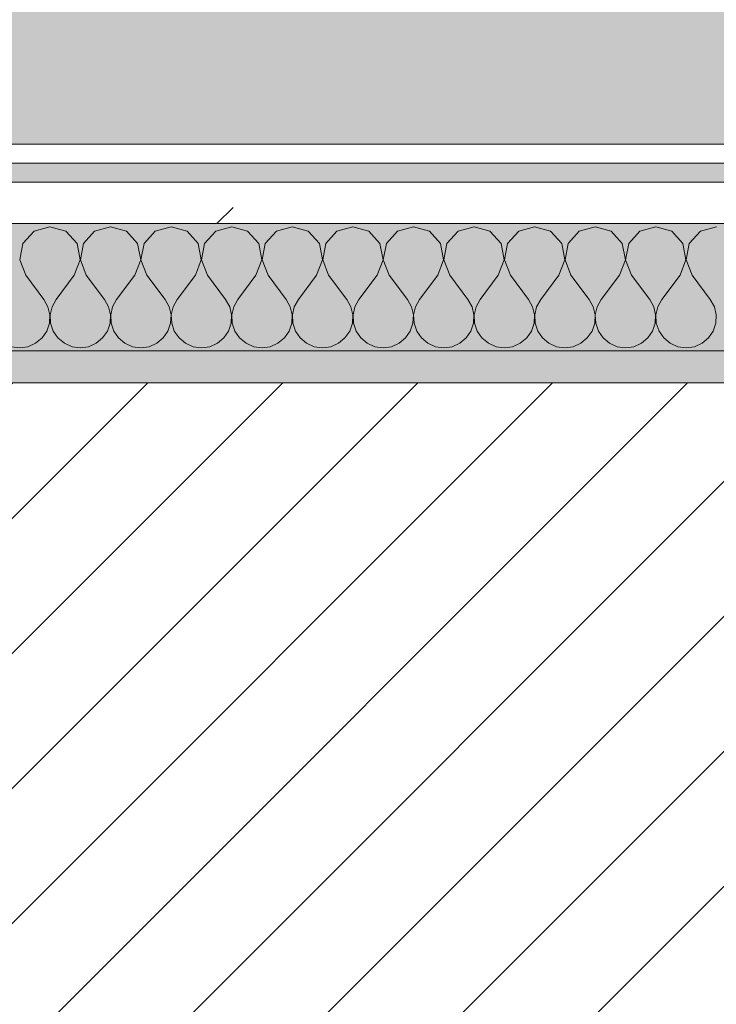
# Model space of a CAD drawing. Header units: millimetres. Extents: x -40968 to 13979, y -19284 to 4746.
# Tile 138 of 256: x -15924 to -15705, y -1399 to -1090. Entities that reach past the tile are written whole.
import ezdxf

# ---------------------------------------------------------------- set-up
doc = ezdxf.new("R2010")
doc.units = ezdxf.units.MM
doc.header["$MEASUREMENT"] = 0
doc.linetypes.add('Wipeout_Contour', pattern=[1000, 0, -1000])
for name, color, linetype in [('12_FAÇ_Façana', 7, 'Continuous'), ('Nuevo_08_E_Envans secs', 7, 'Continuous'), ('Nuevo_14_PAV_Soft Light Grey 0554', 7, 'Continuous')]:
    doc.layers.add(name, color=color, linetype=linetype)
for name, color, linetype, lineweight, true_color in [('12_FAÇ_Façana_Pluma_Nº__176', 7, 'Continuous', 15, 0x93a0c6), ('Nuevo_08_E_Envans secs_Pluma_Nº__102', 7, 'Continuous', 5, 0xcccccc), ('Nuevo_08_E_Envans secs_Pluma_Nº__171', 171, 'Continuous', 13, 0xaaaaff), ('Nuevo_08_E_Envans secs_Pluma_Nº__177', 7, 'Continuous', 15, 0xf7e046), ('Nuevo_14_PAV_Soft Light Grey 0554_Pluma_Nº__245', 7, 'Continuous', 13, 0xe8e8e8)]:
    doc.layers.add(name, color=color, linetype=linetype, lineweight=lineweight, true_color=true_color)
for name, color, linetype, lineweight in [('12_FAÇ_Façana_Pluma_Nº__2', 8, 'Continuous', 5), ('12_FAÇ_Façana_Pluma_Nº__7', 7, 'Continuous', 5), ('Nuevo_08_E_Envans secs_Pluma_Nº__1', 7, 'Continuous', 5)]:
    doc.layers.add(name, color=color, linetype=linetype, lineweight=lineweight)
pattern_1 = [(45, (0, 0), (-183.8478, 183.8478), [195, -65]), (45, (7e-14, 183.85), (-183.8478, 183.8478), [195, -65])]

# ---------------------------------------------------------------- blocks, each defined once
blk = doc.blocks.new('Forjado_1_1', base_point=(-23046.79, -1194.06))
at = {"layer": 'Nuevo_14_PAV_Soft Light Grey 0554_Pluma_Nº__245', "linetype": 'Continuous', "lineweight": 0, "true_color": 0xe8e8e8}
h = blk.add_hatch(color=254, dxfattribs=at)
h.paths.add_polyline_path([(-23046.79, -1194.06), (-1631.11, -1193.63), (-1631.11, -6938.97), (-1556.11, -6938.97), (-1556.11, -7503.98), (-1616.26, -7503.98), (-1616.05, -11935.98), (-1564.89, -11935.98), (-1564.89, -12491.98), (-2024.11, -12491.98), (-2024.11, -12338.98), (-6997.39, -12338.98), (-6997.39, -12391.98), (-3637.68, -12391.98), (-3638.94, -13690.72), (-3644.87, -17130.96), (428.17, -17130.98), (428.89, -16788.98), (778.89, -16788.98), (778.35, -17142.97), (2622.91, -17145.82), (2623.01, -17079.79), (3389.91, -17080.98), (3389.61, -17276.98), (5489.84, -17280.21), (5489.84, -17141.49), (5763.89, -17141.49), (5763.89, -16738.98), (6378.89, -16738.98), (6378.89, -12488.98), (5778.89, -12488.98), (5779.74, -11938.87), (6782.11, -11938.85), (6782.11, -9207.42), (6082.11, -9207.42), (6016.11, -7504.98), (6016.11, -9073.42), (2073.42, -9073.42), (2073.42, -5267.32), (5998.89, -5267.32), (5998.89, -1708.98), (5884.89, -967.98), (7332.11, -967.98), (7332.11, 1999.55), (-28277.4, 1999.55), (-23028.39, 1969.01)])
h.paths.add_polyline_path([(492.89, -5267.32), (1951.42, -5267.32), (1951.42, -9073.42), (492.89, -9073.42)], flags=0)
at = {"layer": 'Nuevo_14_PAV_Soft Light Grey 0554_Pluma_Nº__245', "color": 254, "linetype": 'Continuous', "lineweight": 13, "true_color": 0xe8e8e8, "flags": 128}
blk.add_lwpolyline([(428.17, -17130.98), (-3644.87, -17130.96), (-3638.94, -13690.72), (-3637.68, -12391.98), (-6997.39, -12391.98), (-6997.39, -12338.98), (-2024.11, -12338.98), (-2024.11, -12491.98), (-1564.89, -12491.98), (-1564.89, -11935.98), (-1616.05, -11935.98), (-1616.26, -7503.98), (-1556.11, -7503.98), (-1556.11, -6938.97), (-1631.11, -6938.97), (-1631.11, -1193.63), (-23046.79, -1194.06)], dxfattribs=at)
blk = doc.blocks.new('Muro_12_1', base_point=(-16936.43, -1193.98))
at = {"layer": '12_FAÇ_Façana_Pluma_Nº__176', "linetype": 'Continuous', "lineweight": 0, "true_color": 0x495063}
blk.add_hatch(color=251, dxfattribs=at).paths.add_polyline_path([(-14135.93, -1193.98), (-16936.43, -1193.98), (-16936.43, -1203.98), (-14135.93, -1203.98)])
at = {"layer": '12_FAÇ_Façana_Pluma_Nº__2', "linetype": 'Continuous', "lineweight": 5}
h = blk.add_hatch(dxfattribs=at)
h.set_pattern_fill('Ceramic_0001', color=8, style=0, pattern_type=2)
h.set_pattern_definition([(45, (0, 0), (-21.213203, 21.213203), [])])
h.paths.add_polyline_path([(-16936.43, -1418.98), (-14135.93, -1418.98), (-14135.93, -1203.98), (-16936.43, -1203.98)])
at = {"layer": '12_FAÇ_Façana_Pluma_Nº__7', "color": 7, "linetype": 'Continuous', "lineweight": 5}
blk.add_line((-14135.93, -1203.98), (-16936.43, -1203.98), dxfattribs=at)
at = {"layer": '12_FAÇ_Façana_Pluma_Nº__7', "color": 7, "linetype": 'Continuous', "lineweight": 5, "flags": 128}
blk.add_lwpolyline([(-14135.93, -1193.98), (-16936.43, -1193.98)], dxfattribs=at)
blk = doc.blocks.new('*X239')
at = {"layer": 'Nuevo_08_E_Envans secs_Pluma_Nº__102', "color": 254, "linetype": 'Continuous', "lineweight": 5, "true_color": 0xcccccc}
for p, q in [((-15919.29, -1156.35), (-15922.8, -1160.19)), ((-15914.29, -1154.93), (-15919.29, -1156.35)), ((-15909.28, -1156.35), (-15914.29, -1154.93)), ((-15905.77, -1160.19), (-15909.28, -1156.35)), ((-15900.25, -1156.35), (-15903.76, -1160.19)), ((-15895.24, -1154.93), (-15900.25, -1156.35)), ((-15890.23, -1156.35), (-15895.24, -1154.93)), ((-15886.72, -1160.19), (-15890.23, -1156.35)), ((-15881.2, -1156.35), (-15884.71, -1160.19)), ((-15876.19, -1154.93), (-15881.2, -1156.35)), ((-15871.18, -1156.35), (-15876.19, -1154.93)), ((-15867.67, -1160.19), (-15871.18, -1156.35)), ((-15862.15, -1156.35), (-15865.66, -1160.19)), ((-15857.14, -1154.93), (-15862.15, -1156.35)), ((-15852.14, -1156.35), (-15857.14, -1154.93)), ((-15848.62, -1160.19), (-15852.14, -1156.35)), ((-15843.1, -1156.35), (-15846.61, -1160.19)), ((-15838.1, -1154.93), (-15843.1, -1156.35)), ((-15833.09, -1156.35), (-15838.1, -1154.93)), ((-15829.58, -1160.19), (-15833.09, -1156.35)), ((-15824.05, -1156.35), (-15827.57, -1160.19)), ((-15819.05, -1154.93), (-15824.05, -1156.35)), ((-15814.04, -1156.35), (-15819.05, -1154.93)), ((-15810.53, -1160.19), (-15814.04, -1156.35)), ((-15805.01, -1156.35), (-15808.52, -1160.19)), ((-15800, -1154.93), (-15805.01, -1156.35)), ((-15794.99, -1156.35), (-15800, -1154.93)), ((-15791.48, -1160.19), (-15794.99, -1156.35)), ((-15785.96, -1156.35), (-15789.47, -1160.19)), ((-15780.95, -1154.93), (-15785.96, -1156.35)), ((-15775.95, -1156.35), (-15780.95, -1154.93)), ((-15772.43, -1160.19), (-15775.95, -1156.35)), ((-15766.91, -1156.35), (-15770.42, -1160.19)), ((-15761.9, -1154.93), (-15766.91, -1156.35)), ((-15756.9, -1156.35), (-15761.9, -1154.93)), ((-15753.39, -1160.19), (-15756.9, -1156.35)), ((-15747.86, -1156.35), (-15751.38, -1160.19)), ((-15742.86, -1154.93), (-15747.86, -1156.35)), ((-15737.85, -1156.35), (-15742.86, -1154.93)), ((-15734.34, -1160.19), (-15737.85, -1156.35)), ((-15728.82, -1156.35), (-15732.33, -1160.19)), ((-15723.81, -1154.93), (-15728.82, -1156.35)), ((-15718.8, -1156.35), (-15723.81, -1154.93)), ((-15715.29, -1160.19), (-15718.8, -1156.35)), ((-15709.77, -1156.35), (-15713.28, -1160.19)), ((-15704.76, -1154.93), (-15709.77, -1156.35)), ((-15922.8, -1160.19), (-15923.77, -1165.31)), ((-15904.8, -1165.31), (-15905.77, -1160.19)), ((-15903.76, -1160.19), (-15904.72, -1165.31)), ((-15885.75, -1165.31), (-15886.72, -1160.19)), ((-15884.71, -1160.19), (-15885.68, -1165.31)), ((-15866.71, -1165.31), (-15867.67, -1160.19)), ((-15865.66, -1160.19), (-15866.63, -1165.31)), ((-15847.66, -1165.31), (-15848.62, -1160.19)), ((-15846.61, -1160.19), (-15847.58, -1165.31)), ((-15828.61, -1165.31), (-15829.58, -1160.19)), ((-15827.57, -1160.19), (-15828.53, -1165.31)), ((-15809.56, -1165.31), (-15810.53, -1160.19)), ((-15808.52, -1160.19), (-15809.49, -1165.31)), ((-15790.51, -1165.31), (-15791.48, -1160.19)), ((-15789.47, -1160.19), (-15790.44, -1165.31)), ((-15771.47, -1165.31), (-15772.43, -1160.19)), ((-15770.42, -1160.19), (-15771.39, -1165.31)), ((-15752.42, -1165.31), (-15753.39, -1160.19)), ((-15751.38, -1160.19), (-15752.34, -1165.31)), ((-15733.37, -1165.31), (-15734.34, -1160.19)), ((-15732.33, -1160.19), (-15733.29, -1165.31)), ((-15714.32, -1165.31), (-15715.29, -1160.19)), ((-15713.28, -1160.19), (-15714.25, -1165.31)), ((-15923.77, -1165.31), (-15921.9, -1170.17)), ((-15906.67, -1170.17), (-15904.8, -1165.31)), ((-15904.72, -1165.31), (-15902.86, -1170.17)), ((-15887.62, -1170.17), (-15885.75, -1165.31)), ((-15885.68, -1165.31), (-15883.81, -1170.17)), ((-15868.57, -1170.17), (-15866.71, -1165.31)), ((-15866.63, -1165.31), (-15864.76, -1170.17)), ((-15849.52, -1170.17), (-15847.66, -1165.31)), ((-15847.58, -1165.31), (-15845.71, -1170.17)), ((-15830.48, -1170.17), (-15828.61, -1165.31)), ((-15828.53, -1165.31), (-15826.67, -1170.17)), ((-15811.43, -1170.17), (-15809.56, -1165.31)), ((-15809.49, -1165.31), (-15807.62, -1170.17)), ((-15792.38, -1170.17), (-15790.51, -1165.31)), ((-15790.44, -1165.31), (-15788.57, -1170.17)), ((-15773.33, -1170.17), (-15771.47, -1165.31)), ((-15771.39, -1165.31), (-15769.52, -1170.17)), ((-15754.29, -1170.17), (-15752.42, -1165.31)), ((-15752.34, -1165.31), (-15750.48, -1170.17)), ((-15735.24, -1170.17), (-15733.37, -1165.31)), ((-15733.29, -1165.31), (-15731.43, -1170.17)), ((-15716.19, -1170.17), (-15714.32, -1165.31)), ((-15714.25, -1165.31), (-15712.38, -1170.17)), ((-15921.9, -1170.17), (-15916.19, -1177.79)), ((-15906.67, -1170.17), (-15912.38, -1177.79)), ((-15902.86, -1170.17), (-15897.14, -1177.79)), ((-15887.62, -1170.17), (-15893.33, -1177.79)), ((-15883.81, -1170.17), (-15878.1, -1177.79)), ((-15868.57, -1170.17), (-15874.29, -1177.79)), ((-15864.76, -1170.17), (-15859.05, -1177.79)), ((-15849.52, -1170.17), (-15855.24, -1177.79)), ((-15845.71, -1170.17), (-15840, -1177.79)), ((-15830.48, -1170.17), (-15836.19, -1177.79)), ((-15826.67, -1170.17), (-15820.95, -1177.79)), ((-15811.43, -1170.17), (-15817.14, -1177.79)), ((-15807.62, -1170.17), (-15801.9, -1177.79)), ((-15792.38, -1170.17), (-15798.1, -1177.79)), ((-15788.57, -1170.17), (-15782.86, -1177.79)), ((-15773.33, -1170.17), (-15779.05, -1177.79)), ((-15769.52, -1170.17), (-15763.81, -1177.79)), ((-15754.29, -1170.17), (-15760, -1177.79)), ((-15750.48, -1170.17), (-15744.76, -1177.79)), ((-15735.24, -1170.17), (-15740.95, -1177.79)), ((-15731.43, -1170.17), (-15725.71, -1177.79)), ((-15716.19, -1170.17), (-15721.9, -1177.79)), ((-15712.38, -1170.17), (-15706.67, -1177.79)), ((-15914.92, -1180.08), (-15916.19, -1177.79)), ((-15912.38, -1177.79), (-15913.65, -1180.08)), ((-15895.87, -1180.08), (-15897.14, -1177.79)), ((-15893.33, -1177.79), (-15894.6, -1180.08)), ((-15876.82, -1180.08), (-15878.1, -1177.79)), ((-15874.29, -1177.79), (-15875.56, -1180.08)), ((-15857.78, -1180.08), (-15859.05, -1177.79)), ((-15855.24, -1177.79), (-15856.51, -1180.08)), ((-15838.73, -1180.08), (-15840, -1177.79)), ((-15836.19, -1177.79), (-15837.46, -1180.08)), ((-15819.68, -1180.08), (-15820.95, -1177.79)), ((-15817.14, -1177.79), (-15818.41, -1180.08)), ((-15800.63, -1180.08), (-15801.9, -1177.79)), ((-15798.1, -1177.79), (-15799.37, -1180.08)), ((-15781.59, -1180.08), (-15782.86, -1177.79)), ((-15779.05, -1177.79), (-15780.32, -1180.08)), ((-15762.54, -1180.08), (-15763.81, -1177.79)), ((-15760, -1177.79), (-15761.27, -1180.08)), ((-15743.49, -1180.08), (-15744.76, -1177.79)), ((-15740.95, -1177.79), (-15742.22, -1180.08)), ((-15724.44, -1180.08), (-15725.71, -1177.79)), ((-15721.9, -1177.79), (-15723.18, -1180.08)), ((-15705.4, -1180.08), (-15706.67, -1177.79)), ((-15914.32, -1182.64), (-15914.92, -1180.08)), ((-15913.65, -1180.08), (-15914.25, -1182.64)), ((-15895.28, -1182.64), (-15895.87, -1180.08)), ((-15894.6, -1180.08), (-15895.2, -1182.64)), ((-15876.23, -1182.64), (-15876.82, -1180.08)), ((-15875.56, -1180.08), (-15876.15, -1182.64)), ((-15857.18, -1182.64), (-15857.78, -1180.08)), ((-15856.51, -1180.08), (-15857.1, -1182.64)), ((-15838.13, -1182.64), (-15838.73, -1180.08)), ((-15837.46, -1180.08), (-15838.06, -1182.64)), ((-15819.09, -1182.64), (-15819.68, -1180.08)), ((-15818.41, -1180.08), (-15819.01, -1182.64)), ((-15800.04, -1182.64), (-15800.63, -1180.08)), ((-15799.37, -1180.08), (-15799.96, -1182.64)), ((-15780.99, -1182.64), (-15781.59, -1180.08)), ((-15780.32, -1180.08), (-15780.91, -1182.64)), ((-15761.94, -1182.64), (-15762.54, -1180.08)), ((-15761.27, -1180.08), (-15761.87, -1182.64)), ((-15742.9, -1182.64), (-15743.49, -1180.08)), ((-15742.22, -1180.08), (-15742.82, -1182.64)), ((-15723.85, -1182.64), (-15724.44, -1180.08)), ((-15723.18, -1180.08), (-15723.77, -1182.64)), ((-15704.8, -1182.64), (-15705.4, -1180.08)), ((-15915.29, -1187.76), (-15914.45, -1185.27)), ((-15914.45, -1185.27), (-15914.32, -1182.64)), ((-15914.25, -1182.64), (-15914.12, -1185.27)), ((-15914.12, -1185.27), (-15913.28, -1187.76)), ((-15896.24, -1187.76), (-15895.4, -1185.27)), ((-15895.4, -1185.27), (-15895.28, -1182.64)), ((-15895.2, -1182.64), (-15895.07, -1185.27)), ((-15895.07, -1185.27), (-15894.23, -1187.76)), ((-15877.2, -1187.76), (-15876.36, -1185.27)), ((-15876.36, -1185.27), (-15876.23, -1182.64)), ((-15876.15, -1182.64), (-15876.02, -1185.27)), ((-15876.02, -1185.27), (-15875.19, -1187.76)), ((-15858.15, -1187.76), (-15857.31, -1185.27)), ((-15857.31, -1185.27), (-15857.18, -1182.64)), ((-15857.1, -1182.64), (-15856.98, -1185.27)), ((-15856.98, -1185.27), (-15856.14, -1187.76)), ((-15839.1, -1187.76), (-15838.26, -1185.27)), ((-15838.26, -1185.27), (-15838.13, -1182.64)), ((-15838.06, -1182.64), (-15837.93, -1185.27)), ((-15837.93, -1185.27), (-15837.09, -1187.76)), ((-15820.05, -1187.76), (-15819.21, -1185.27)), ((-15819.21, -1185.27), (-15819.09, -1182.64)), ((-15819.01, -1182.64), (-15818.88, -1185.27)), ((-15818.88, -1185.27), (-15818.04, -1187.76)), ((-15801.01, -1187.76), (-15800.17, -1185.27)), ((-15800.17, -1185.27), (-15800.04, -1182.64)), ((-15799.96, -1182.64), (-15799.83, -1185.27)), ((-15799.83, -1185.27), (-15798.99, -1187.76)), ((-15781.96, -1187.76), (-15781.12, -1185.27)), ((-15781.12, -1185.27), (-15780.99, -1182.64)), ((-15780.91, -1182.64), (-15780.79, -1185.27)), ((-15780.79, -1185.27), (-15779.95, -1187.76)), ((-15762.91, -1187.76), (-15762.07, -1185.27)), ((-15762.07, -1185.27), (-15761.94, -1182.64)), ((-15761.87, -1182.64), (-15761.74, -1185.27)), ((-15761.74, -1185.27), (-15760.9, -1187.76)), ((-15743.86, -1187.76), (-15743.02, -1185.27)), ((-15743.02, -1185.27), (-15742.9, -1182.64)), ((-15742.82, -1182.64), (-15742.69, -1185.27)), ((-15742.69, -1185.27), (-15741.85, -1187.76)), ((-15724.81, -1187.76), (-15723.98, -1185.27)), ((-15723.98, -1185.27), (-15723.85, -1182.64)), ((-15723.77, -1182.64), (-15723.64, -1185.27)), ((-15723.64, -1185.27), (-15722.8, -1187.76)), ((-15705.77, -1187.76), (-15704.93, -1185.27)), ((-15704.93, -1185.27), (-15704.8, -1182.64)), ((-15916.78, -1189.92), (-15915.29, -1187.76)), ((-15913.28, -1187.76), (-15911.79, -1189.92)), ((-15897.73, -1189.92), (-15896.24, -1187.76)), ((-15894.23, -1187.76), (-15892.74, -1189.92)), ((-15878.68, -1189.92), (-15877.2, -1187.76)), ((-15875.19, -1187.76), (-15873.7, -1189.92)), ((-15859.64, -1189.92), (-15858.15, -1187.76)), ((-15856.14, -1187.76), (-15854.65, -1189.92)), ((-15840.59, -1189.92), (-15839.1, -1187.76)), ((-15837.09, -1187.76), (-15835.6, -1189.92)), ((-15821.54, -1189.92), (-15820.05, -1187.76)), ((-15818.04, -1187.76), (-15816.55, -1189.92)), ((-15802.49, -1189.92), (-15801.01, -1187.76)), ((-15798.99, -1187.76), (-15797.51, -1189.92)), ((-15783.45, -1189.92), (-15781.96, -1187.76)), ((-15779.95, -1187.76), (-15778.46, -1189.92)), ((-15764.4, -1189.92), (-15762.91, -1187.76)), ((-15760.9, -1187.76), (-15759.41, -1189.92)), ((-15745.35, -1189.92), (-15743.86, -1187.76)), ((-15741.85, -1187.76), (-15740.36, -1189.92)), ((-15726.3, -1189.92), (-15724.81, -1187.76)), ((-15722.8, -1187.76), (-15721.32, -1189.92)), ((-15707.26, -1189.92), (-15705.77, -1187.76)), ((-15921.21, -1192.66), (-15918.8, -1191.6)), ((-15918.8, -1191.6), (-15916.78, -1189.92)), ((-15911.79, -1189.92), (-15909.77, -1191.6)), ((-15909.77, -1191.6), (-15907.36, -1192.66)), ((-15902.16, -1192.66), (-15899.75, -1191.6)), ((-15899.75, -1191.6), (-15897.73, -1189.92)), ((-15892.74, -1189.92), (-15890.72, -1191.6)), ((-15890.72, -1191.6), (-15888.32, -1192.66)), ((-15883.11, -1192.66), (-15880.71, -1191.6)), ((-15880.71, -1191.6), (-15878.68, -1189.92)), ((-15873.7, -1189.92), (-15871.67, -1191.6)), ((-15871.67, -1191.6), (-15869.27, -1192.66)), ((-15864.06, -1192.66), (-15861.66, -1191.6)), ((-15861.66, -1191.6), (-15859.64, -1189.92)), ((-15854.65, -1189.92), (-15852.63, -1191.6)), ((-15852.63, -1191.6), (-15850.22, -1192.66)), ((-15845.02, -1192.66), (-15842.61, -1191.6)), ((-15842.61, -1191.6), (-15840.59, -1189.92)), ((-15835.6, -1189.92), (-15833.58, -1191.6)), ((-15833.58, -1191.6), (-15831.17, -1192.66)), ((-15825.97, -1192.66), (-15823.56, -1191.6)), ((-15823.56, -1191.6), (-15821.54, -1189.92)), ((-15816.55, -1189.92), (-15814.53, -1191.6)), ((-15814.53, -1191.6), (-15812.13, -1192.66)), ((-15806.92, -1192.66), (-15804.52, -1191.6)), ((-15804.52, -1191.6), (-15802.49, -1189.92)), ((-15797.51, -1189.92), (-15795.48, -1191.6)), ((-15795.48, -1191.6), (-15793.08, -1192.66)), ((-15787.87, -1192.66), (-15785.47, -1191.6)), ((-15785.47, -1191.6), (-15783.45, -1189.92)), ((-15778.46, -1189.92), (-15776.44, -1191.6)), ((-15776.44, -1191.6), (-15774.03, -1192.66)), ((-15768.83, -1192.66), (-15766.42, -1191.6)), ((-15766.42, -1191.6), (-15764.4, -1189.92)), ((-15759.41, -1189.92), (-15757.39, -1191.6)), ((-15757.39, -1191.6), (-15754.98, -1192.66)), ((-15749.78, -1192.66), (-15747.37, -1191.6)), ((-15747.37, -1191.6), (-15745.35, -1189.92)), ((-15740.36, -1189.92), (-15738.34, -1191.6)), ((-15738.34, -1191.6), (-15735.94, -1192.66)), ((-15730.73, -1192.66), (-15728.33, -1191.6)), ((-15728.33, -1191.6), (-15726.3, -1189.92)), ((-15721.32, -1189.92), (-15719.29, -1191.6)), ((-15719.29, -1191.6), (-15716.89, -1192.66)), ((-15711.68, -1192.66), (-15709.28, -1191.6)), ((-15709.28, -1191.6), (-15707.26, -1189.92)), ((-15926.41, -1192.66), (-15923.81, -1193.02)), ((-15923.81, -1193.02), (-15921.21, -1192.66)), ((-15907.36, -1192.66), (-15904.76, -1193.02)), ((-15904.76, -1193.02), (-15902.16, -1192.66)), ((-15888.32, -1192.66), (-15885.71, -1193.02)), ((-15885.71, -1193.02), (-15883.11, -1192.66)), ((-15869.27, -1192.66), (-15866.67, -1193.02)), ((-15866.67, -1193.02), (-15864.06, -1192.66)), ((-15850.22, -1192.66), (-15847.62, -1193.02)), ((-15847.62, -1193.02), (-15845.02, -1192.66)), ((-15831.17, -1192.66), (-15828.57, -1193.02)), ((-15828.57, -1193.02), (-15825.97, -1192.66)), ((-15812.13, -1192.66), (-15809.52, -1193.02)), ((-15809.52, -1193.02), (-15806.92, -1192.66)), ((-15793.08, -1192.66), (-15790.48, -1193.02)), ((-15790.48, -1193.02), (-15787.87, -1192.66)), ((-15774.03, -1192.66), (-15771.43, -1193.02)), ((-15771.43, -1193.02), (-15768.83, -1192.66)), ((-15754.98, -1192.66), (-15752.38, -1193.02)), ((-15752.38, -1193.02), (-15749.78, -1192.66)), ((-15735.94, -1192.66), (-15733.33, -1193.02)), ((-15733.33, -1193.02), (-15730.73, -1192.66)), ((-15716.89, -1192.66), (-15714.29, -1193.02)), ((-15714.29, -1193.02), (-15711.68, -1192.66))]:
    blk.add_line(p, q, dxfattribs=at)
blk = doc.blocks.new('Muro_92_1', base_point=(-14135.93, -1193.98))
at = {"layer": 'Nuevo_08_E_Envans secs_Pluma_Nº__1', "color": 7, "linetype": 'Continuous', "lineweight": 5, "flags": 128}
blk.add_lwpolyline([(-16936.43, -1193.98), (-14135.93, -1193.98)], dxfattribs=at)
at = {"color": 254, "linetype": 'Wipeout_Contour', "lineweight": 0, "ltscale": 62310.788122}
blk.add_wipeout([(-14135.93, -1128.98), (-16936.43, -1128.98), (-16936.43, -1134.98), (-14135.93, -1134.98)], dxfattribs=at).dxf.layer = 'Nuevo_08_E_Envans secs'
at = {"color": 254, "linetype": 'Wipeout_Contour', "lineweight": 0, "ltscale": 62315.364932}
blk.add_wipeout([(-14135.93, -1140.98), (-16936.43, -1140.98), (-16936.43, -1153.98), (-14135.93, -1153.98)], dxfattribs=at).dxf.layer = 'Nuevo_08_E_Envans secs'
at = {"layer": 'Nuevo_08_E_Envans secs_Pluma_Nº__171', "linetype": 'Continuous', "lineweight": 13, "true_color": 0xaaaaff}
h = blk.add_hatch(dxfattribs=at)
h.set_pattern_fill('Panellat_HPL_0001', color=161, style=0, pattern_type=2)
h.set_pattern_definition(pattern_1)
h.paths.add_polyline_path([(-14135.93, -1128.98), (-16936.43, -1128.98), (-16936.43, -1134.98), (-14135.93, -1134.98)])
at = {"layer": 'Nuevo_08_E_Envans secs_Pluma_Nº__177', "linetype": 'Continuous', "lineweight": 15, "true_color": 0xf7e046}
h = blk.add_hatch(dxfattribs=at)
h.set_pattern_fill('Panellat_HPL_0001', color=53, style=0, pattern_type=2)
h.set_pattern_definition(pattern_1)
h.paths.add_polyline_path([(-14135.93, -1140.98), (-16936.43, -1140.98), (-16936.43, -1153.98), (-14135.93, -1153.98)])
at = {"layer": 'Nuevo_08_E_Envans secs_Pluma_Nº__1', "color": 7, "linetype": 'Continuous', "lineweight": 5}
for p, q in [((-14135.93, -1134.98), (-16936.43, -1134.98)), ((-14135.93, -1140.98), (-16936.43, -1140.98)), ((-14135.93, -1153.98), (-16936.43, -1153.98))]:
    blk.add_line(p, q, dxfattribs=at)
at = {"layer": 'Nuevo_08_E_Envans secs_Pluma_Nº__1', "color": 7, "linetype": 'Continuous', "lineweight": 5, "flags": 128}
blk.add_lwpolyline([(-14135.93, -1128.98), (-16936.43, -1128.98)], dxfattribs=at)
at = {"layer": 'Nuevo_08_E_Envans secs', "color": 7, "lineweight": 20}
blk.add_blockref('*X239', (0, 0), dxfattribs=at)
blk = doc.blocks.new('*X495')
at = {"layer": 'Nuevo_08_E_Envans secs_Pluma_Nº__102', "color": 254, "linetype": 'Continuous', "lineweight": 5, "true_color": 0xcccccc}
for p, q in [((-15919.29, -1156.35), (-15922.8, -1160.19)), ((-15914.29, -1154.93), (-15919.29, -1156.35)), ((-15909.28, -1156.35), (-15914.29, -1154.93)), ((-15905.77, -1160.19), (-15909.28, -1156.35)), ((-15900.25, -1156.35), (-15903.76, -1160.19)), ((-15895.24, -1154.93), (-15900.25, -1156.35)), ((-15890.23, -1156.35), (-15895.24, -1154.93)), ((-15886.72, -1160.19), (-15890.23, -1156.35)), ((-15881.2, -1156.35), (-15884.71, -1160.19)), ((-15876.19, -1154.93), (-15881.2, -1156.35)), ((-15871.18, -1156.35), (-15876.19, -1154.93)), ((-15867.67, -1160.19), (-15871.18, -1156.35)), ((-15862.15, -1156.35), (-15865.66, -1160.19)), ((-15857.14, -1154.93), (-15862.15, -1156.35)), ((-15852.14, -1156.35), (-15857.14, -1154.93)), ((-15848.62, -1160.19), (-15852.14, -1156.35)), ((-15843.1, -1156.35), (-15846.61, -1160.19)), ((-15838.1, -1154.93), (-15843.1, -1156.35)), ((-15833.09, -1156.35), (-15838.1, -1154.93)), ((-15829.58, -1160.19), (-15833.09, -1156.35)), ((-15824.05, -1156.35), (-15827.57, -1160.19)), ((-15819.05, -1154.93), (-15824.05, -1156.35)), ((-15814.04, -1156.35), (-15819.05, -1154.93)), ((-15810.53, -1160.19), (-15814.04, -1156.35)), ((-15805.01, -1156.35), (-15808.52, -1160.19)), ((-15800, -1154.93), (-15805.01, -1156.35)), ((-15794.99, -1156.35), (-15800, -1154.93)), ((-15791.48, -1160.19), (-15794.99, -1156.35)), ((-15785.96, -1156.35), (-15789.47, -1160.19)), ((-15780.95, -1154.93), (-15785.96, -1156.35)), ((-15775.95, -1156.35), (-15780.95, -1154.93)), ((-15772.43, -1160.19), (-15775.95, -1156.35)), ((-15766.91, -1156.35), (-15770.42, -1160.19)), ((-15761.9, -1154.93), (-15766.91, -1156.35)), ((-15756.9, -1156.35), (-15761.9, -1154.93)), ((-15753.39, -1160.19), (-15756.9, -1156.35)), ((-15747.86, -1156.35), (-15751.38, -1160.19)), ((-15742.86, -1154.93), (-15747.86, -1156.35)), ((-15737.85, -1156.35), (-15742.86, -1154.93)), ((-15734.34, -1160.19), (-15737.85, -1156.35)), ((-15728.82, -1156.35), (-15732.33, -1160.19)), ((-15723.81, -1154.93), (-15728.82, -1156.35)), ((-15718.8, -1156.35), (-15723.81, -1154.93)), ((-15715.29, -1160.19), (-15718.8, -1156.35)), ((-15709.77, -1156.35), (-15713.28, -1160.19)), ((-15704.76, -1154.93), (-15709.77, -1156.35)), ((-15922.8, -1160.19), (-15923.77, -1165.31)), ((-15904.8, -1165.31), (-15905.77, -1160.19)), ((-15903.76, -1160.19), (-15904.72, -1165.31)), ((-15885.75, -1165.31), (-15886.72, -1160.19)), ((-15884.71, -1160.19), (-15885.68, -1165.31)), ((-15866.71, -1165.31), (-15867.67, -1160.19)), ((-15865.66, -1160.19), (-15866.63, -1165.31)), ((-15847.66, -1165.31), (-15848.62, -1160.19)), ((-15846.61, -1160.19), (-15847.58, -1165.31)), ((-15828.61, -1165.31), (-15829.58, -1160.19)), ((-15827.57, -1160.19), (-15828.53, -1165.31)), ((-15809.56, -1165.31), (-15810.53, -1160.19)), ((-15808.52, -1160.19), (-15809.49, -1165.31)), ((-15790.51, -1165.31), (-15791.48, -1160.19)), ((-15789.47, -1160.19), (-15790.44, -1165.31)), ((-15771.47, -1165.31), (-15772.43, -1160.19)), ((-15770.42, -1160.19), (-15771.39, -1165.31)), ((-15752.42, -1165.31), (-15753.39, -1160.19)), ((-15751.38, -1160.19), (-15752.34, -1165.31)), ((-15733.37, -1165.31), (-15734.34, -1160.19)), ((-15732.33, -1160.19), (-15733.29, -1165.31)), ((-15714.32, -1165.31), (-15715.29, -1160.19)), ((-15713.28, -1160.19), (-15714.25, -1165.31)), ((-15923.77, -1165.31), (-15921.9, -1170.17)), ((-15906.67, -1170.17), (-15904.8, -1165.31)), ((-15904.72, -1165.31), (-15902.86, -1170.17)), ((-15887.62, -1170.17), (-15885.75, -1165.31)), ((-15885.68, -1165.31), (-15883.81, -1170.17)), ((-15868.57, -1170.17), (-15866.71, -1165.31)), ((-15866.63, -1165.31), (-15864.76, -1170.17)), ((-15849.52, -1170.17), (-15847.66, -1165.31)), ((-15847.58, -1165.31), (-15845.71, -1170.17)), ((-15830.48, -1170.17), (-15828.61, -1165.31)), ((-15828.53, -1165.31), (-15826.67, -1170.17)), ((-15811.43, -1170.17), (-15809.56, -1165.31)), ((-15809.49, -1165.31), (-15807.62, -1170.17)), ((-15792.38, -1170.17), (-15790.51, -1165.31)), ((-15790.44, -1165.31), (-15788.57, -1170.17)), ((-15773.33, -1170.17), (-15771.47, -1165.31)), ((-15771.39, -1165.31), (-15769.52, -1170.17)), ((-15754.29, -1170.17), (-15752.42, -1165.31)), ((-15752.34, -1165.31), (-15750.48, -1170.17)), ((-15735.24, -1170.17), (-15733.37, -1165.31)), ((-15733.29, -1165.31), (-15731.43, -1170.17)), ((-15716.19, -1170.17), (-15714.32, -1165.31)), ((-15714.25, -1165.31), (-15712.38, -1170.17)), ((-15921.9, -1170.17), (-15916.19, -1177.79)), ((-15906.67, -1170.17), (-15912.38, -1177.79)), ((-15902.86, -1170.17), (-15897.14, -1177.79)), ((-15887.62, -1170.17), (-15893.33, -1177.79)), ((-15883.81, -1170.17), (-15878.1, -1177.79)), ((-15868.57, -1170.17), (-15874.29, -1177.79)), ((-15864.76, -1170.17), (-15859.05, -1177.79)), ((-15849.52, -1170.17), (-15855.24, -1177.79)), ((-15845.71, -1170.17), (-15840, -1177.79)), ((-15830.48, -1170.17), (-15836.19, -1177.79)), ((-15826.67, -1170.17), (-15820.95, -1177.79)), ((-15811.43, -1170.17), (-15817.14, -1177.79)), ((-15807.62, -1170.17), (-15801.9, -1177.79)), ((-15792.38, -1170.17), (-15798.1, -1177.79)), ((-15788.57, -1170.17), (-15782.86, -1177.79)), ((-15773.33, -1170.17), (-15779.05, -1177.79)), ((-15769.52, -1170.17), (-15763.81, -1177.79)), ((-15754.29, -1170.17), (-15760, -1177.79)), ((-15750.48, -1170.17), (-15744.76, -1177.79)), ((-15735.24, -1170.17), (-15740.95, -1177.79)), ((-15731.43, -1170.17), (-15725.71, -1177.79)), ((-15716.19, -1170.17), (-15721.9, -1177.79)), ((-15712.38, -1170.17), (-15706.67, -1177.79)), ((-15914.92, -1180.08), (-15916.19, -1177.79)), ((-15912.38, -1177.79), (-15913.65, -1180.08)), ((-15895.87, -1180.08), (-15897.14, -1177.79)), ((-15893.33, -1177.79), (-15894.6, -1180.08)), ((-15876.82, -1180.08), (-15878.1, -1177.79)), ((-15874.29, -1177.79), (-15875.56, -1180.08)), ((-15857.78, -1180.08), (-15859.05, -1177.79)), ((-15855.24, -1177.79), (-15856.51, -1180.08)), ((-15838.73, -1180.08), (-15840, -1177.79)), ((-15836.19, -1177.79), (-15837.46, -1180.08)), ((-15819.68, -1180.08), (-15820.95, -1177.79)), ((-15817.14, -1177.79), (-15818.41, -1180.08)), ((-15800.63, -1180.08), (-15801.9, -1177.79)), ((-15798.1, -1177.79), (-15799.37, -1180.08)), ((-15781.59, -1180.08), (-15782.86, -1177.79)), ((-15779.05, -1177.79), (-15780.32, -1180.08)), ((-15762.54, -1180.08), (-15763.81, -1177.79)), ((-15760, -1177.79), (-15761.27, -1180.08)), ((-15743.49, -1180.08), (-15744.76, -1177.79)), ((-15740.95, -1177.79), (-15742.22, -1180.08)), ((-15724.44, -1180.08), (-15725.71, -1177.79)), ((-15721.9, -1177.79), (-15723.18, -1180.08)), ((-15705.4, -1180.08), (-15706.67, -1177.79)), ((-15914.32, -1182.64), (-15914.92, -1180.08)), ((-15913.65, -1180.08), (-15914.25, -1182.64)), ((-15895.28, -1182.64), (-15895.87, -1180.08)), ((-15894.6, -1180.08), (-15895.2, -1182.64)), ((-15876.23, -1182.64), (-15876.82, -1180.08)), ((-15875.56, -1180.08), (-15876.15, -1182.64)), ((-15857.18, -1182.64), (-15857.78, -1180.08)), ((-15856.51, -1180.08), (-15857.1, -1182.64)), ((-15838.13, -1182.64), (-15838.73, -1180.08)), ((-15837.46, -1180.08), (-15838.06, -1182.64)), ((-15819.09, -1182.64), (-15819.68, -1180.08)), ((-15818.41, -1180.08), (-15819.01, -1182.64)), ((-15800.04, -1182.64), (-15800.63, -1180.08)), ((-15799.37, -1180.08), (-15799.96, -1182.64)), ((-15780.99, -1182.64), (-15781.59, -1180.08)), ((-15780.32, -1180.08), (-15780.91, -1182.64)), ((-15761.94, -1182.64), (-15762.54, -1180.08)), ((-15761.27, -1180.08), (-15761.87, -1182.64)), ((-15742.9, -1182.64), (-15743.49, -1180.08)), ((-15742.22, -1180.08), (-15742.82, -1182.64)), ((-15723.85, -1182.64), (-15724.44, -1180.08)), ((-15723.18, -1180.08), (-15723.77, -1182.64)), ((-15704.8, -1182.64), (-15705.4, -1180.08)), ((-15915.29, -1187.76), (-15914.45, -1185.27)), ((-15914.45, -1185.27), (-15914.32, -1182.64)), ((-15914.25, -1182.64), (-15914.12, -1185.27)), ((-15914.12, -1185.27), (-15913.28, -1187.76)), ((-15896.24, -1187.76), (-15895.4, -1185.27)), ((-15895.4, -1185.27), (-15895.28, -1182.64)), ((-15895.2, -1182.64), (-15895.07, -1185.27)), ((-15895.07, -1185.27), (-15894.23, -1187.76)), ((-15877.2, -1187.76), (-15876.36, -1185.27)), ((-15876.36, -1185.27), (-15876.23, -1182.64)), ((-15876.15, -1182.64), (-15876.02, -1185.27)), ((-15876.02, -1185.27), (-15875.19, -1187.76)), ((-15858.15, -1187.76), (-15857.31, -1185.27)), ((-15857.31, -1185.27), (-15857.18, -1182.64)), ((-15857.1, -1182.64), (-15856.98, -1185.27)), ((-15856.98, -1185.27), (-15856.14, -1187.76)), ((-15839.1, -1187.76), (-15838.26, -1185.27)), ((-15838.26, -1185.27), (-15838.13, -1182.64)), ((-15838.06, -1182.64), (-15837.93, -1185.27)), ((-15837.93, -1185.27), (-15837.09, -1187.76)), ((-15820.05, -1187.76), (-15819.21, -1185.27)), ((-15819.21, -1185.27), (-15819.09, -1182.64)), ((-15819.01, -1182.64), (-15818.88, -1185.27)), ((-15818.88, -1185.27), (-15818.04, -1187.76)), ((-15801.01, -1187.76), (-15800.17, -1185.27)), ((-15800.17, -1185.27), (-15800.04, -1182.64)), ((-15799.96, -1182.64), (-15799.83, -1185.27)), ((-15799.83, -1185.27), (-15798.99, -1187.76)), ((-15781.96, -1187.76), (-15781.12, -1185.27)), ((-15781.12, -1185.27), (-15780.99, -1182.64)), ((-15780.91, -1182.64), (-15780.79, -1185.27)), ((-15780.79, -1185.27), (-15779.95, -1187.76)), ((-15762.91, -1187.76), (-15762.07, -1185.27)), ((-15762.07, -1185.27), (-15761.94, -1182.64)), ((-15761.87, -1182.64), (-15761.74, -1185.27)), ((-15761.74, -1185.27), (-15760.9, -1187.76)), ((-15743.86, -1187.76), (-15743.02, -1185.27)), ((-15743.02, -1185.27), (-15742.9, -1182.64)), ((-15742.82, -1182.64), (-15742.69, -1185.27)), ((-15742.69, -1185.27), (-15741.85, -1187.76)), ((-15724.81, -1187.76), (-15723.98, -1185.27)), ((-15723.98, -1185.27), (-15723.85, -1182.64)), ((-15723.77, -1182.64), (-15723.64, -1185.27)), ((-15723.64, -1185.27), (-15722.8, -1187.76)), ((-15705.77, -1187.76), (-15704.93, -1185.27)), ((-15704.93, -1185.27), (-15704.8, -1182.64)), ((-15916.78, -1189.92), (-15915.29, -1187.76)), ((-15913.28, -1187.76), (-15911.79, -1189.92)), ((-15897.73, -1189.92), (-15896.24, -1187.76)), ((-15894.23, -1187.76), (-15892.74, -1189.92)), ((-15878.68, -1189.92), (-15877.2, -1187.76)), ((-15875.19, -1187.76), (-15873.7, -1189.92)), ((-15859.64, -1189.92), (-15858.15, -1187.76)), ((-15856.14, -1187.76), (-15854.65, -1189.92)), ((-15840.59, -1189.92), (-15839.1, -1187.76)), ((-15837.09, -1187.76), (-15835.6, -1189.92)), ((-15821.54, -1189.92), (-15820.05, -1187.76)), ((-15818.04, -1187.76), (-15816.55, -1189.92)), ((-15802.49, -1189.92), (-15801.01, -1187.76)), ((-15798.99, -1187.76), (-15797.51, -1189.92)), ((-15783.45, -1189.92), (-15781.96, -1187.76)), ((-15779.95, -1187.76), (-15778.46, -1189.92)), ((-15764.4, -1189.92), (-15762.91, -1187.76)), ((-15760.9, -1187.76), (-15759.41, -1189.92)), ((-15745.35, -1189.92), (-15743.86, -1187.76)), ((-15741.85, -1187.76), (-15740.36, -1189.92)), ((-15726.3, -1189.92), (-15724.81, -1187.76)), ((-15722.8, -1187.76), (-15721.32, -1189.92)), ((-15707.26, -1189.92), (-15705.77, -1187.76)), ((-15921.21, -1192.66), (-15918.8, -1191.6)), ((-15918.8, -1191.6), (-15916.78, -1189.92)), ((-15911.79, -1189.92), (-15909.77, -1191.6)), ((-15909.77, -1191.6), (-15907.36, -1192.66)), ((-15902.16, -1192.66), (-15899.75, -1191.6)), ((-15899.75, -1191.6), (-15897.73, -1189.92)), ((-15892.74, -1189.92), (-15890.72, -1191.6)), ((-15890.72, -1191.6), (-15888.32, -1192.66)), ((-15883.11, -1192.66), (-15880.71, -1191.6)), ((-15880.71, -1191.6), (-15878.68, -1189.92)), ((-15873.7, -1189.92), (-15871.67, -1191.6)), ((-15871.67, -1191.6), (-15869.27, -1192.66)), ((-15864.06, -1192.66), (-15861.66, -1191.6)), ((-15861.66, -1191.6), (-15859.64, -1189.92)), ((-15854.65, -1189.92), (-15852.63, -1191.6)), ((-15852.63, -1191.6), (-15850.22, -1192.66)), ((-15845.02, -1192.66), (-15842.61, -1191.6)), ((-15842.61, -1191.6), (-15840.59, -1189.92)), ((-15835.6, -1189.92), (-15833.58, -1191.6)), ((-15833.58, -1191.6), (-15831.17, -1192.66)), ((-15825.97, -1192.66), (-15823.56, -1191.6)), ((-15823.56, -1191.6), (-15821.54, -1189.92)), ((-15816.55, -1189.92), (-15814.53, -1191.6)), ((-15814.53, -1191.6), (-15812.13, -1192.66)), ((-15806.92, -1192.66), (-15804.52, -1191.6)), ((-15804.52, -1191.6), (-15802.49, -1189.92)), ((-15797.51, -1189.92), (-15795.48, -1191.6)), ((-15795.48, -1191.6), (-15793.08, -1192.66)), ((-15787.87, -1192.66), (-15785.47, -1191.6)), ((-15785.47, -1191.6), (-15783.45, -1189.92)), ((-15778.46, -1189.92), (-15776.44, -1191.6)), ((-15776.44, -1191.6), (-15774.03, -1192.66)), ((-15768.83, -1192.66), (-15766.42, -1191.6)), ((-15766.42, -1191.6), (-15764.4, -1189.92)), ((-15759.41, -1189.92), (-15757.39, -1191.6)), ((-15757.39, -1191.6), (-15754.98, -1192.66)), ((-15749.78, -1192.66), (-15747.37, -1191.6)), ((-15747.37, -1191.6), (-15745.35, -1189.92)), ((-15740.36, -1189.92), (-15738.34, -1191.6)), ((-15738.34, -1191.6), (-15735.94, -1192.66)), ((-15730.73, -1192.66), (-15728.33, -1191.6)), ((-15728.33, -1191.6), (-15726.3, -1189.92)), ((-15721.32, -1189.92), (-15719.29, -1191.6)), ((-15719.29, -1191.6), (-15716.89, -1192.66)), ((-15711.68, -1192.66), (-15709.28, -1191.6)), ((-15709.28, -1191.6), (-15707.26, -1189.92)), ((-15923.81, -1193.02), (-15921.21, -1192.66)), ((-15907.36, -1192.66), (-15904.76, -1193.02)), ((-15904.76, -1193.02), (-15902.16, -1192.66)), ((-15888.32, -1192.66), (-15885.71, -1193.02)), ((-15885.71, -1193.02), (-15883.11, -1192.66)), ((-15869.27, -1192.66), (-15866.67, -1193.02)), ((-15866.67, -1193.02), (-15864.06, -1192.66)), ((-15850.22, -1192.66), (-15847.62, -1193.02)), ((-15847.62, -1193.02), (-15845.02, -1192.66)), ((-15831.17, -1192.66), (-15828.57, -1193.02)), ((-15828.57, -1193.02), (-15825.97, -1192.66)), ((-15812.13, -1192.66), (-15809.52, -1193.02)), ((-15809.52, -1193.02), (-15806.92, -1192.66)), ((-15793.08, -1192.66), (-15790.48, -1193.02)), ((-15790.48, -1193.02), (-15787.87, -1192.66)), ((-15774.03, -1192.66), (-15771.43, -1193.02)), ((-15771.43, -1193.02), (-15768.83, -1192.66)), ((-15754.98, -1192.66), (-15752.38, -1193.02)), ((-15752.38, -1193.02), (-15749.78, -1192.66)), ((-15735.94, -1192.66), (-15733.33, -1193.02)), ((-15733.33, -1193.02), (-15730.73, -1192.66)), ((-15716.89, -1192.66), (-15714.29, -1193.02)), ((-15714.29, -1193.02), (-15711.68, -1192.66))]:
    blk.add_line(p, q, dxfattribs=at)
blk = doc.blocks.new('Muro_152_1', base_point=(-16136.43, -1128.98))
at = {"layer": 'Nuevo_08_E_Envans secs_Pluma_Nº__1', "color": 7, "linetype": 'Continuous', "lineweight": 5, "flags": 128}
blk.add_lwpolyline([(-16136.43, -1193.98), (-14135.93, -1193.98)], dxfattribs=at)
at = {"color": 254, "linetype": 'Wipeout_Contour', "lineweight": 0, "ltscale": 60714.529183}
blk.add_wipeout([(-14135.93, -1128.98), (-16136.43, -1128.98), (-16136.43, -1134.98), (-14135.93, -1134.98)], dxfattribs=at).dxf.layer = 'Nuevo_08_E_Envans secs'
at = {"color": 254, "linetype": 'Wipeout_Contour', "lineweight": 0, "ltscale": 60719.208822}
blk.add_wipeout([(-14135.93, -1140.98), (-16136.43, -1140.98), (-16136.43, -1153.98), (-14135.93, -1153.98)], dxfattribs=at).dxf.layer = 'Nuevo_08_E_Envans secs'
at = {"layer": 'Nuevo_08_E_Envans secs_Pluma_Nº__171', "linetype": 'Continuous', "lineweight": 13, "true_color": 0xaaaaff}
h = blk.add_hatch(dxfattribs=at)
h.set_pattern_fill('Panellat_HPL_0001', color=161, style=0, pattern_type=2)
h.set_pattern_definition(pattern_1)
h.paths.add_polyline_path([(-14135.93, -1128.98), (-16136.43, -1128.98), (-16136.43, -1134.98), (-14135.93, -1134.98)])
at = {"layer": 'Nuevo_08_E_Envans secs_Pluma_Nº__177', "linetype": 'Continuous', "lineweight": 15, "true_color": 0xf7e046}
h = blk.add_hatch(dxfattribs=at)
h.set_pattern_fill('Panellat_HPL_0001', color=53, style=0, pattern_type=2)
h.set_pattern_definition(pattern_1)
h.paths.add_polyline_path([(-14135.93, -1140.98), (-16136.43, -1140.98), (-16136.43, -1153.98), (-14135.93, -1153.98)])
at = {"layer": 'Nuevo_08_E_Envans secs_Pluma_Nº__1', "color": 7, "linetype": 'Continuous', "lineweight": 5}
for p, q in [((-14135.93, -1134.98), (-16136.43, -1134.98)), ((-14135.93, -1140.98), (-16136.43, -1140.98)), ((-14135.93, -1153.98), (-16136.43, -1153.98))]:
    blk.add_line(p, q, dxfattribs=at)
at = {"layer": 'Nuevo_08_E_Envans secs_Pluma_Nº__1', "color": 7, "linetype": 'Continuous', "lineweight": 5, "flags": 128}
blk.add_lwpolyline([(-14135.93, -1128.98), (-16136.43, -1128.98)], dxfattribs=at)
at = {"layer": 'Nuevo_08_E_Envans secs', "color": 7, "lineweight": 20}
blk.add_blockref('*X495', (0, 0), dxfattribs=at)

msp = doc.modelspace()

# ---------------------------------------------------------------- block references
at = {"layer": '12_FAÇ_Façana', "color": 7, "lineweight": 20}
msp.add_blockref('Muro_12_1', (-16936.43, -1193.98), dxfattribs=at)
at = {"layer": 'Nuevo_14_PAV_Soft Light Grey 0554', "color": 254, "linetype": 'Continuous', "lineweight": 13, "true_color": 0xe8e8e8}
msp.add_blockref('Forjado_1_1', (-23046.79, -1194.06), dxfattribs=at)

# ---------------------------------------------------------------- next in the draw order: block references
at = {"layer": 'Nuevo_08_E_Envans secs', "color": 7, "lineweight": 20}
msp.add_blockref('Muro_92_1', (-14135.93, -1193.98), dxfattribs=at)

# ---------------------------------------------------------------- next in the draw order: block references
msp.add_blockref('Muro_152_1', (-16136.43, -1128.98), dxfattribs=at)

doc.saveas('drawing.dxf')
